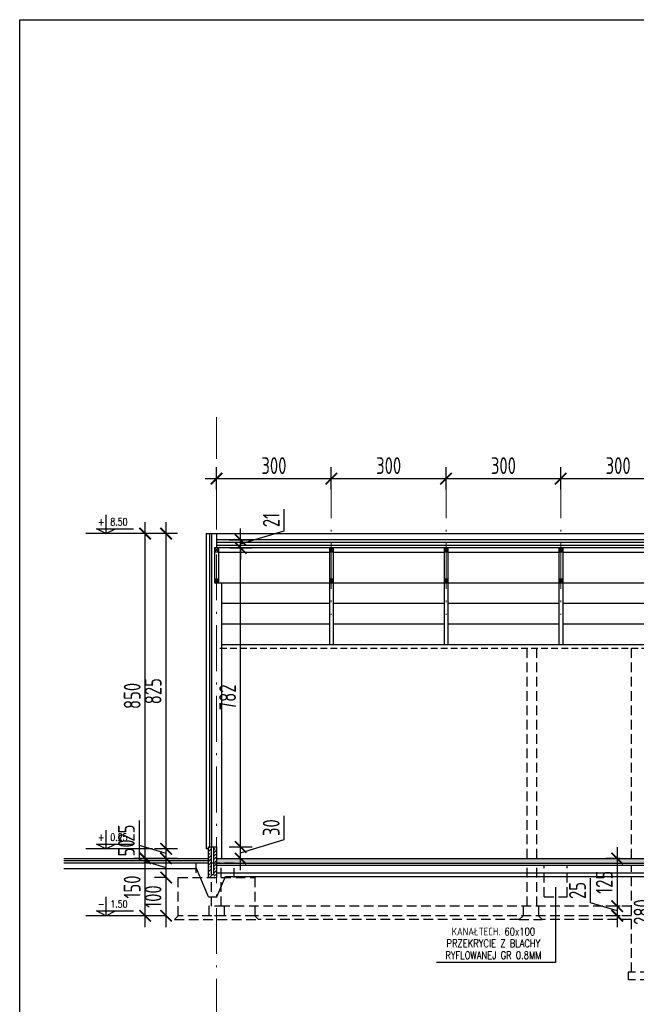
# Model space of a CAD drawing. Extents: x 153948 to 285449, y -89387 to -60195.
# Tile 101 of 108: x 279465 to 281077, y -81379 to -78803. Entities that reach past the tile are written whole.
import ezdxf
from ezdxf.enums import TextEntityAlignment as Align

# ---------------------------------------------------------------- set-up
doc = ezdxf.new("R2010")
doc.units = 0
doc.header["$LTSCALE"] = 100
doc.header["$MEASUREMENT"] = 0
doc.header["$PDMODE"] = 1
doc.linetypes.add('ACAD_ISO10W100', pattern=[18.5, 12, -3, 0.5, -3])
doc.linetypes.add('DASHED2', pattern=[0.375, 0.25, -0.125])
doc.layers.get('0').update_dxf_attribs({"linetype": 'CONTINUOUS'})
doc.layers.get('DEFPOINTS').update_dxf_attribs({"linetype": 'CONTINUOUS'})
for name, color, linetype in [('A-BUD-OP', 3, 'CONTINUOUS'), ('FUNDAM', 5, 'DASHED2'), ('GRUNT', 4, 'CONTINUOUS'), ('IZOLACJE', 3, 'CONTINUOUS'), ('K-STA', 2, 'CONTINUOUS'), ('OCIEPLENIE', 8, 'BATTING'), ('PODWALINA', 6, 'CONTINUOUS'), ('POSADZKA', 13, 'CONTINUOUS'), ('R-----OP', 2, 'CONTINUOUS'), ('R-RAM', 1, 'CONTINUOUS'), ('SZRAF', 9, 'CONTINUOUS'), ('WIDOK', 11, 'CONTINUOUS'), ('WYMIARY', 1, 'CONTINUOUS')]:
    doc.layers.add(name, color=color, linetype=linetype)
doc.layers.add('OSIE', color=8, linetype='ACAD_ISO10W100', lineweight=15)
doc.layers.add('PANELE', color=3, linetype='CONTINUOUS', lineweight=25)
doc.styles.add('DYBY-NORMALNY-0-8-N', font='ROMANS.SHX', dxfattribs={"width": 0.8})
doc.styles.add('STYLE2', font='isocp.shx', dxfattribs={"width": 0.8})
doc.linetypes.add('BATTING', pattern='A,0.0001,-0.1,[134,ltypeshp.shx,S=0.1,R=0,X=-0.1,Y=0],-0.2,[134,ltypeshp.shx,S=0.1,R=180,X=0.1,Y=0],-0.1', length=0.4001)
doc.dimstyles.new('KRESKI_100', dxfattribs={"dimscale": 20, "dimtxt": 2.2, "dimasz": 1.5, "dimexe": 1.5, "dimexo": 1.5, "dimgap": 0.6, "dimtad": 1, "dimdec": 1, "dimrnd": 0.5, "dimdsep": 46, "dimtxsty": 'STYLE2', "dimblk1": 'ARCHTICK', "dimblk2": 'ARCHTICK', "dimsah": 1, "dimcen": 2.5, "dimdle": 1.5, "dimclrd": 10, "dimclre": 10, "dimclrt": 15, "dimadec": 0, "dimazin": 0, "dimtfac": 1, "dimtdec": 1, "dimtmove": 1, "dimatfit": 3, "dimldrblk": 'ARCHTICK', "dimfxl": 1.5, "dimfxlon": 1, "dimtolj": 1, "dimtzin": 0, "dimarcsym": 0})

# ---------------------------------------------------------------- blocks, each defined once
blk = doc.blocks.new('_ARCHTICK')
at = {"color": 0, "linetype": 'ByBlock', "const_width": 0.15}
blk.add_lwpolyline([(-0.5, -0.5), (0.5, 0.5)], dxfattribs=at)
blk = doc.blocks.new('*D815')
at = {"layer": 'DEFPOINTS', "color": 0, "transparency": 16777216}
for p in [(279847.9, -81047.3), (279879.8, -81047.3), (279879.8, -81147.3)]:
    blk.add_point(p, dxfattribs=at)
at = {"layer": 'WYMIARY', "color": 10, "lineweight": -2, "transparency": 16777216}
for p, q in [((279847.9, -81177.3), (279847.9, -81017.3)), ((279849.8, -81047.3), (279817.9, -81047.3)), ((279849.8, -81147.3), (279817.9, -81147.3))]:
    blk.add_line(p, q, dxfattribs=at)
at = {"layer": 'WYMIARY', "color": 10, "lineweight": -2, "transparency": 16777216, "xscale": 30, "yscale": 30, "zscale": 30}
for p, rotation in [((279847.9, -81047.3), 90), ((279847.9, -81147.3), 270)]:
    blk.add_blockref('_ARCHTICK', p, dxfattribs=dict(at, rotation=rotation))
at = {"layer": 'WYMIARY', "color": 15, "transparency": 16777216, "insert": (279813.9, -81097.3), "char_height": 44, "attachment_point": 5, "rotation": 90, "style": 'STYLE2'}
blk.add_mtext('\\A1;100', dxfattribs=at)
blk = doc.blocks.new('*D816')
at = {"layer": 'DEFPOINTS', "color": 0, "transparency": 16777216}
for p in [(279847.9, -80997.2), (279958.8, -80997.2), (279879.8, -81047.3)]:
    blk.add_point(p, dxfattribs=at)
at = {"layer": 'WYMIARY', "color": 10, "lineweight": -2, "transparency": 16777216}
for p, q in [((279777.9, -81001.3), (279777.9, -80938.5)), ((279847.9, -81077.3), (279847.9, -80967.2)), ((279847.9, -81022.3), (279777.9, -81001.3)), ((279877.9, -80997.2), (279817.9, -80997.2))]:
    blk.add_line(p, q, dxfattribs=at)
at = {"layer": 'WYMIARY', "color": 10, "lineweight": -2, "transparency": 16777216, "xscale": 30, "yscale": 30, "zscale": 30}
for p, rotation in [((279847.9, -80997.2), 90), ((279847.9, -81047.3), 270)]:
    blk.add_blockref('_ARCHTICK', p, dxfattribs=dict(at, rotation=rotation))
at = {"layer": 'WYMIARY', "color": 15, "transparency": 16777216, "insert": (279743.9, -80969.9), "char_height": 44, "attachment_point": 5, "rotation": 90, "style": 'STYLE2'}
blk.add_mtext('\\A1;50', dxfattribs=at)
blk = doc.blocks.new('*D817')
at = {"layer": 'DEFPOINTS', "color": 0, "transparency": 16777216}
for p in [(279847.9, -80972.2), (279958.8, -80972.2), (279958.8, -80997.2)]:
    blk.add_point(p, dxfattribs=at)
at = {"layer": 'WYMIARY', "color": 10, "lineweight": -2, "transparency": 16777216}
for p, q in [((279777.9, -80963.7), (279777.9, -80898.6)), ((279847.9, -81027.2), (279847.9, -80942.2)), ((279847.9, -80984.7), (279777.9, -80963.7)), ((279877.9, -80972.2), (279817.9, -80972.2))]:
    blk.add_line(p, q, dxfattribs=at)
at = {"layer": 'WYMIARY', "color": 10, "lineweight": -2, "transparency": 16777216, "xscale": 30, "yscale": 30, "zscale": 30}
for p, rotation in [((279847.9, -80972.2), 90), ((279847.9, -80997.2), 270)]:
    blk.add_blockref('_ARCHTICK', p, dxfattribs=dict(at, rotation=rotation))
at = {"layer": 'WYMIARY', "color": 15, "transparency": 16777216, "insert": (279743.9, -80931.2), "char_height": 44, "attachment_point": 5, "rotation": 90, "style": 'STYLE2'}
blk.add_mtext('\\A1;25', dxfattribs=at)
blk = doc.blocks.new('*D818')
at = {"layer": 'DEFPOINTS', "color": 0, "transparency": 16777216}
for p in [(279847.9, -80147.7), (279952.3, -80147.7), (279958.8, -80972.2)]:
    blk.add_point(p, dxfattribs=at)
at = {"layer": 'WYMIARY', "color": 10, "lineweight": -2, "transparency": 16777216}
for p, q in [((279847.9, -81002.2), (279847.9, -80117.7)), ((279877.9, -80147.7), (279817.9, -80147.7))]:
    blk.add_line(p, q, dxfattribs=at)
at = {"layer": 'WYMIARY', "color": 10, "lineweight": -2, "transparency": 16777216, "xscale": 30, "yscale": 30, "zscale": 30}
for p, rotation in [((279847.9, -80147.7), 90), ((279847.9, -80972.2), 270)]:
    blk.add_blockref('_ARCHTICK', p, dxfattribs=dict(at, rotation=rotation))
at = {"layer": 'WYMIARY', "color": 15, "transparency": 16777216, "insert": (279813.9, -80559.9), "char_height": 44, "attachment_point": 5, "rotation": 90, "style": 'STYLE2'}
blk.add_mtext('\\A1;825', dxfattribs=at)
blk = doc.blocks.new('*D819')
at = {"layer": 'DEFPOINTS', "color": 0, "transparency": 16777216}
for p in [(279793.1, -80997.2), (279958.8, -80997.2), (279879.8, -81147.3)]:
    blk.add_point(p, dxfattribs=at)
at = {"layer": 'WYMIARY', "color": 10, "lineweight": -2, "transparency": 16777216}
for p, q in [((279793.1, -81177.3), (279793.1, -80967.2)), ((279823.1, -80997.2), (279763.1, -80997.2)), ((279823.1, -81147.3), (279763.1, -81147.3))]:
    blk.add_line(p, q, dxfattribs=at)
at = {"layer": 'WYMIARY', "color": 10, "lineweight": -2, "transparency": 16777216, "xscale": 30, "yscale": 30, "zscale": 30}
for p, rotation in [((279793.1, -80997.2), 90), ((279793.1, -81147.3), 270)]:
    blk.add_blockref('_ARCHTICK', p, dxfattribs=dict(at, rotation=rotation))
at = {"layer": 'WYMIARY', "color": 15, "transparency": 16777216, "insert": (279759.1, -81072.3), "char_height": 44, "attachment_point": 5, "rotation": 90, "style": 'STYLE2'}
blk.add_mtext('\\A1;150', dxfattribs=at)
blk = doc.blocks.new('*D820')
at = {"layer": 'DEFPOINTS', "color": 0, "transparency": 16777216}
for p in [(279793.1, -80147.7), (279952.3, -80147.7), (279958.8, -80997.2)]:
    blk.add_point(p, dxfattribs=at)
at = {"layer": 'WYMIARY', "color": 10, "lineweight": -2, "transparency": 16777216}
for p, q in [((279793.1, -81027.2), (279793.1, -80117.7)), ((279823.1, -80147.7), (279763.1, -80147.7))]:
    blk.add_line(p, q, dxfattribs=at)
at = {"layer": 'WYMIARY', "color": 10, "lineweight": -2, "transparency": 16777216, "xscale": 30, "yscale": 30, "zscale": 30}
for p, rotation in [((279793.1, -80147.7), 90), ((279793.1, -80997.2), 270)]:
    blk.add_blockref('_ARCHTICK', p, dxfattribs=dict(at, rotation=rotation))
at = {"layer": 'WYMIARY', "color": 15, "transparency": 16777216, "insert": (279759.1, -80572.4), "char_height": 44, "attachment_point": 5, "rotation": 90, "style": 'STYLE2'}
blk.add_mtext('\\A1;850', dxfattribs=at)
blk = doc.blocks.new('*D821')
at = {"layer": 'DEFPOINTS', "color": 0, "transparency": 16777216}
for p in [(281064.8, -80997.7), (281027.5, -81122.3), (281064.8, -81122.3)]:
    blk.add_point(p, dxfattribs=at)
at = {"layer": 'WYMIARY', "color": 10, "lineweight": -2, "transparency": 16777216}
for p, q in [((281027.5, -80967.7), (281027.5, -81152.3)), ((281034.8, -80997.7), (280997.5, -80997.7)), ((281034.8, -81122.3), (280997.5, -81122.3))]:
    blk.add_line(p, q, dxfattribs=at)
at = {"layer": 'WYMIARY', "color": 10, "lineweight": -2, "transparency": 16777216, "xscale": 30, "yscale": 30, "zscale": 30}
for p, rotation in [((281027.5, -80997.7), 90), ((281027.5, -81122.3), 270)]:
    blk.add_blockref('_ARCHTICK', p, dxfattribs=dict(at, rotation=rotation))
at = {"layer": 'WYMIARY', "color": 15, "transparency": 16777216, "insert": (280993.5, -81060), "char_height": 44, "attachment_point": 5, "rotation": 90, "style": 'STYLE2'}
blk.add_mtext('\\A1;125', dxfattribs=at)
blk = doc.blocks.new('*D822')
at = {"layer": 'DEFPOINTS', "color": 0, "transparency": 16777216}
for p in [(281064.8, -81122.3), (281027.5, -81147.3), (281064.8, -81147.3)]:
    blk.add_point(p, dxfattribs=at)
at = {"layer": 'WYMIARY', "color": 10, "lineweight": -2, "transparency": 16777216}
for p, q in [((280957.5, -81113.8), (280957.5, -81048.8)), ((281027.5, -81092.3), (281027.5, -81177.3)), ((281027.5, -81134.8), (280957.5, -81113.8)), ((281034.8, -81122.3), (280997.5, -81122.3)), ((281034.8, -81147.3), (280997.5, -81147.3))]:
    blk.add_line(p, q, dxfattribs=at)
at = {"layer": 'WYMIARY', "color": 10, "lineweight": -2, "transparency": 16777216, "xscale": 30, "yscale": 30, "zscale": 30}
for p, rotation in [((281027.5, -81122.3), 90), ((281027.5, -81147.3), 270)]:
    blk.add_blockref('_ARCHTICK', p, dxfattribs=dict(at, rotation=rotation))
at = {"layer": 'WYMIARY', "color": 15, "transparency": 16777216, "insert": (280923.5, -81081.3), "char_height": 44, "attachment_point": 5, "rotation": 90, "style": 'STYLE2'}
blk.add_mtext('\\A1;25', dxfattribs=at)
blk = doc.blocks.new('*D823')
at = {"layer": 'DEFPOINTS', "color": 0, "transparency": 16777216}
for p in [(281089.8, -80997.7), (281089.8, -81277.7), (281126.3, -81277.7)]:
    blk.add_point(p, dxfattribs=at)
at = {"layer": 'WYMIARY', "color": 10, "lineweight": -2, "transparency": 16777216}
for p, q in [((281126.3, -80967.7), (281126.3, -81307.7)), ((281119.8, -80997.7), (281156.3, -80997.7)), ((281119.8, -81277.7), (281156.3, -81277.7))]:
    blk.add_line(p, q, dxfattribs=at)
at = {"layer": 'WYMIARY', "color": 10, "lineweight": -2, "transparency": 16777216, "xscale": 30, "yscale": 30, "zscale": 30}
for p, rotation in [((281126.3, -80997.7), 90), ((281126.3, -81277.7), 270)]:
    blk.add_blockref('_ARCHTICK', p, dxfattribs=dict(at, rotation=rotation))
at = {"layer": 'WYMIARY', "color": 15, "transparency": 16777216, "insert": (281092.3, -81137.7), "char_height": 44, "attachment_point": 5, "rotation": 90, "style": 'STYLE2'}
blk.add_mtext('\\A1;280', dxfattribs=at)
blk = doc.blocks.new('*D827')
at = {"layer": 'DEFPOINTS', "color": 0, "transparency": 16777216}
for p in [(279979.8, -80967.3), (280042.7, -80967.3), (279992.8, -80997.7)]:
    blk.add_point(p, dxfattribs=at)
at = {"layer": 'WYMIARY', "color": 10, "lineweight": -2, "transparency": 16777216}
for p, q in [((280156.7, -80948.3), (280156.7, -80885.6)), ((280042.7, -81027.7), (280042.7, -80937.3)), ((280042.7, -80982.5), (280156.7, -80948.3)), ((280012.7, -80967.3), (280072.7, -80967.3)), ((280022.8, -80997.7), (280072.7, -80997.7))]:
    blk.add_line(p, q, dxfattribs=at)
at = {"layer": 'WYMIARY', "color": 10, "lineweight": -2, "transparency": 16777216, "xscale": 30, "yscale": 30, "zscale": 30}
for p, rotation in [((280042.7, -80967.3), 90), ((280042.7, -80997.7), 270)]:
    blk.add_blockref('_ARCHTICK', p, dxfattribs=dict(at, rotation=rotation))
at = {"layer": 'WYMIARY', "color": 15, "transparency": 16777216, "insert": (280122.7, -80916.9), "char_height": 44, "attachment_point": 5, "rotation": 90, "style": 'STYLE2'}
blk.add_mtext('\\A1;30', dxfattribs=at)
blk = doc.blocks.new('*D828')
at = {"layer": 'DEFPOINTS', "color": 0, "transparency": 16777216}
for p in [(279984.8, -80185.1), (280042.7, -80185.1), (279979.8, -80967.3)]:
    blk.add_point(p, dxfattribs=at)
at = {"layer": 'WYMIARY', "color": 10, "lineweight": -2, "transparency": 16777216}
for p, q in [((280042.7, -80997.3), (280042.7, -80155.1)), ((280014.8, -80185.1), (280072.7, -80185.1))]:
    blk.add_line(p, q, dxfattribs=at)
at = {"layer": 'WYMIARY', "color": 10, "lineweight": -2, "transparency": 16777216, "xscale": 30, "yscale": 30, "zscale": 30}
for p, rotation in [((280042.7, -80185.1), 90), ((280042.7, -80967.3), 270)]:
    blk.add_blockref('_ARCHTICK', p, dxfattribs=dict(at, rotation=rotation))
at = {"layer": 'WYMIARY', "color": 15, "transparency": 16777216, "insert": (280008.7, -80576.2), "char_height": 44, "attachment_point": 5, "rotation": 90, "style": 'STYLE2'}
blk.add_mtext('\\A1;782', dxfattribs=at)
blk = doc.blocks.new('*D829')
at = {"layer": 'DEFPOINTS', "color": 0, "transparency": 16777216}
for p in [(279979.8, -80164.1), (280042.7, -80164.1), (279984.8, -80185.1)]:
    blk.add_point(p, dxfattribs=at)
at = {"layer": 'WYMIARY', "color": 10, "lineweight": -2, "transparency": 16777216}
for p, q in [((280156.8, -80140.4), (280156.8, -80083.9)), ((280042.7, -80164.1), (280042.7, -80134.1)), ((280042.7, -80174.6), (280156.8, -80140.4)), ((280012.7, -80164.1), (280072.7, -80164.1)), ((280042.7, -80185.1), (280042.7, -80164.1)), ((280042.7, -80185.1), (280042.7, -80164.1)), ((280042.7, -80185.1), (280042.7, -80215.1))]:
    blk.add_line(p, q, dxfattribs=at)
at = {"layer": 'WYMIARY', "color": 10, "lineweight": -2, "transparency": 16777216, "xscale": 30, "yscale": 30, "zscale": 30}
for p, rotation in [((280042.7, -80164.1), 270), ((280042.7, -80185.1), 90)]:
    blk.add_blockref('_ARCHTICK', p, dxfattribs=dict(at, rotation=rotation))
at = {"layer": 'WYMIARY', "color": 15, "transparency": 16777216, "insert": (280122.8, -80112.1), "char_height": 44, "attachment_point": 5, "rotation": 90, "style": 'STYLE2'}
blk.add_mtext('\\A1;21', dxfattribs=at)
blk = doc.blocks.new('*D831')
at = {"layer": 'DEFPOINTS', "color": 0, "transparency": 16777216}
for p in [(280279.8, -80003.9), (279979.8, -80061.9), (280279.8, -80061.9)]:
    blk.add_point(p, dxfattribs=at)
at = {"layer": 'WYMIARY', "color": 10, "lineweight": -2, "transparency": 16777216}
for p, q in [((279979.8, -80031.9), (279979.8, -79973.9)), ((280279.8, -80031.9), (280279.8, -79973.9)), ((279949.8, -80003.9), (280309.8, -80003.9))]:
    blk.add_line(p, q, dxfattribs=at)
at = {"layer": 'WYMIARY', "color": 10, "lineweight": -2, "transparency": 16777216, "xscale": 30, "yscale": 30, "zscale": 30, "rotation": 180}
blk.add_blockref('_ARCHTICK', (279979.8, -80003.9), dxfattribs=at)
at = {"layer": 'WYMIARY', "color": 10, "lineweight": -2, "transparency": 16777216, "xscale": 30, "yscale": 30, "zscale": 30}
blk.add_blockref('_ARCHTICK', (280279.8, -80003.9), dxfattribs=at)
at = {"layer": 'WYMIARY', "color": 15, "transparency": 16777216, "insert": (280129.8, -79969.9), "char_height": 44, "attachment_point": 5, "style": 'STYLE2'}
blk.add_mtext('\\A1;300', dxfattribs=at)
blk = doc.blocks.new('*D832')
at = {"layer": 'DEFPOINTS', "color": 0, "transparency": 16777216}
for p in [(280579.8, -80003.9), (280279.8, -80061.9), (280579.8, -80061.9)]:
    blk.add_point(p, dxfattribs=at)
at = {"layer": 'WYMIARY', "color": 10, "lineweight": -2, "transparency": 16777216}
for p, q in [((280579.8, -80031.9), (280579.8, -79973.9)), ((280249.8, -80003.9), (280609.8, -80003.9))]:
    blk.add_line(p, q, dxfattribs=at)
at = {"layer": 'WYMIARY', "color": 10, "lineweight": -2, "transparency": 16777216, "xscale": 30, "yscale": 30, "zscale": 30, "rotation": 180}
blk.add_blockref('_ARCHTICK', (280279.8, -80003.9), dxfattribs=at)
at = {"layer": 'WYMIARY', "color": 10, "lineweight": -2, "transparency": 16777216, "xscale": 30, "yscale": 30, "zscale": 30}
blk.add_blockref('_ARCHTICK', (280579.8, -80003.9), dxfattribs=at)
at = {"layer": 'WYMIARY', "color": 15, "transparency": 16777216, "insert": (280429.8, -79969.9), "char_height": 44, "attachment_point": 5, "style": 'STYLE2'}
blk.add_mtext('\\A1;300', dxfattribs=at)
blk = doc.blocks.new('*D833')
at = {"layer": 'DEFPOINTS', "color": 0, "transparency": 16777216}
for p in [(280879.8, -80003.9), (280579.8, -80061.9), (280879.8, -80061.9)]:
    blk.add_point(p, dxfattribs=at)
at = {"layer": 'WYMIARY', "color": 10, "lineweight": -2, "transparency": 16777216}
for p, q in [((280879.8, -80031.9), (280879.8, -79973.9)), ((280549.8, -80003.9), (280909.8, -80003.9))]:
    blk.add_line(p, q, dxfattribs=at)
at = {"layer": 'WYMIARY', "color": 10, "lineweight": -2, "transparency": 16777216, "xscale": 30, "yscale": 30, "zscale": 30, "rotation": 180}
blk.add_blockref('_ARCHTICK', (280579.8, -80003.9), dxfattribs=at)
at = {"layer": 'WYMIARY', "color": 10, "lineweight": -2, "transparency": 16777216, "xscale": 30, "yscale": 30, "zscale": 30}
blk.add_blockref('_ARCHTICK', (280879.8, -80003.9), dxfattribs=at)
at = {"layer": 'WYMIARY', "color": 15, "transparency": 16777216, "insert": (280729.8, -79969.9), "char_height": 44, "attachment_point": 5, "style": 'STYLE2'}
blk.add_mtext('\\A1;300', dxfattribs=at)
blk = doc.blocks.new('*D834')
at = {"layer": 'DEFPOINTS', "color": 0, "transparency": 16777216}
for p in [(281179.8, -80003.9), (280879.8, -80061.9), (281179.8, -80061.9)]:
    blk.add_point(p, dxfattribs=at)
at = {"layer": 'WYMIARY', "color": 10, "lineweight": -2, "transparency": 16777216}
for p, q in [((281179.8, -80031.9), (281179.8, -79973.9)), ((280849.8, -80003.9), (281209.8, -80003.9))]:
    blk.add_line(p, q, dxfattribs=at)
at = {"layer": 'WYMIARY', "color": 10, "lineweight": -2, "transparency": 16777216, "xscale": 30, "yscale": 30, "zscale": 30, "rotation": 180}
blk.add_blockref('_ARCHTICK', (280879.8, -80003.9), dxfattribs=at)
at = {"layer": 'WYMIARY', "color": 10, "lineweight": -2, "transparency": 16777216, "xscale": 30, "yscale": 30, "zscale": 30}
blk.add_blockref('_ARCHTICK', (281179.8, -80003.9), dxfattribs=at)
at = {"layer": 'WYMIARY', "color": 15, "transparency": 16777216, "insert": (281029.8, -79969.9), "char_height": 44, "attachment_point": 5, "style": 'STYLE2'}
blk.add_mtext('\\A1;300', dxfattribs=at)

msp = doc.modelspace()

# ---------------------------------------------------------------- hatches: boundary and pattern name
at = {"layer": 'SZRAF'}
h = msp.add_hatch(dxfattribs=at)
h.set_pattern_fill('ANSI33', color=256, scale=50, style=0)
h.set_pattern_definition([(45, (332354.807, -76542.77), (-8.8388348, 8.8388348), []), (45, (332363.646, -76542.77), (-8.8388348, 8.8388348), [6.25, -3.125])])
h.paths.add_polyline_path([(279966.77, -80967.7), (279958.77, -80967.7), (279958.77, -80997.7), (279966.77, -80997.7)])
h.paths.add_polyline_path([(279966.77, -80997.7), (279958.77, -80997.7), (279958.77, -81009.7), (279966.77, -81009.7)])
h.paths.add_polyline_path([(279966.77, -81009.7), (279958.77, -81009.7), (279958.77, -81047.7), (279975.77, -81047.7), (279975.77, -81009.7), (279972.77, -81009.7), (279972.77, -81039.7), (279966.77, -81039.7)])
h.paths.add_polyline_path([(279975.77, -80997.7), (279972.77, -80997.7), (279972.77, -81009.7), (279975.77, -81009.7)])
h.paths.add_polyline_path([(279975.77, -80967.7), (279972.77, -80967.7), (279972.77, -80997.7), (279975.77, -80997.7)])
h.paths.add_polyline_path([(279980.77, -80967.7), (279975.77, -80967.7), (279975.77, -80997.7), (279980.77, -80997.7)])
h.paths.add_polyline_path([(279980.77, -80997.7), (279975.77, -80997.7), (279975.77, -81009.7), (279980.77, -81009.7)])
h.paths.add_polyline_path([(279980.77, -81009.7), (279975.77, -81009.7), (279975.77, -81047.7), (279980.77, -81047.7)])
h = msp.add_hatch(dxfattribs=at)
h.set_pattern_fill('ANSI33', color=256, scale=50, style=0)
h.set_pattern_definition([(45, (331683.831, -73850.217), (-8.8388348, 8.8388348), []), (45, (331692.67, -73850.217), (-8.8388348, 8.8388348), [6.25, -3.125])])
h.paths.add_polyline_path([(279980.77, -80997.7), (279980.77, -81009.7), (281779.77, -81009.7), (281779.77, -80997.7)])

# ---------------------------------------------------------------- linework, layer by layer
at = {"layer": 'A-BUD-OP'}
for p, q in [((279690.6, -80098.32), (279690.6, -80147.7)), ((279690.6, -80147.7), (279665.9, -80134.82)), ((279665.9, -80134.82), (279762.55, -80134.82)), ((279690.6, -80147.7), (279715.3, -80134.82)), ((279690.6, -80923.32), (279690.6, -80972.7)), ((279665.9, -80959.82), (279762.55, -80959.82)), ((279690.6, -80972.7), (279665.9, -80959.82)), ((279690.6, -80972.7), (279715.3, -80959.82)), ((279690.6, -81097.97), (279690.6, -81147.35)), ((279690.6, -81147.35), (279665.9, -81134.47)), ((279665.9, -81134.47), (279762.55, -81134.47)), ((279690.6, -81147.35), (279715.3, -81134.47))]:
    msp.add_line(p, q, dxfattribs=at)
at = {"layer": 'FUNDAM'}
for p, q in [((279991.77, -81122.35), (279991.77, -81014.7)), ((280791.77, -81122.35), (280791.77, -81014.7)), ((280816.77, -81122.35), (280816.77, -81014.7)), ((280836.77, -81097.7), (280836.77, -81014.7)), ((280896.77, -81097.7), (280896.77, -81014.7)), ((281064.77, -81294.7), (281064.77, -81014.7)), ((279966.77, -81122.35), (279966.77, -81047.35)), ((280836.77, -81097.7), (280896.77, -81097.7)), ((279959.27, -81122.35), (279959.27, -81147.35)), ((279999.27, -81122.35), (279959.27, -81122.35)), ((281064.77, -81122.35), (279999.27, -81122.35)), ((279999.27, -81122.35), (279999.27, -81147.35)), ((280781.27, -81122.35), (280781.27, -81147.35)), ((280821.27, -81122.35), (280821.27, -81147.35)), ((279999.27, -81147.35), (279959.27, -81147.35)), ((281064.77, -81147.35), (280079.77, -81147.35)), ((280771.27, -81157.35), (280089.77, -81157.35)), ((281064.77, -81157.35), (280831.27, -81157.35)), ((281056.27, -81294.7), (281056.27, -81314.7)), ((281449.77, -81294.7), (281056.27, -81294.7)), ((281449.77, -81314.7), (281056.27, -81314.7))]:
    msp.add_line(p, q, dxfattribs=at)
for points in [[(280025.77, -81047.7), (280025.77, -81009.7), (279925.77, -81009.7), (279925.77, -81047.7)], [(279879.77, -81147.35), (279869.77, -81157.35), (280089.77, -81157.35), (280079.77, -81147.35)], [(280781.27, -81147.35), (280771.27, -81157.35), (280831.27, -81157.35), (280821.27, -81147.35)]]:
    msp.add_lwpolyline(points, dxfattribs=at)
msp.add_lwpolyline([(279879.77, -81047.35), (280079.77, -81047.35), (280079.77, -81147.35), (279879.77, -81147.35)], close=True, dxfattribs=at)
at = {"layer": 'GRUNT'}
for p, q in [((279958.77, -81003.7), (279580.8, -81003.7)), ((279958.77, -81009.7), (279580.8, -81009.7))]:
    msp.add_line(p, q, dxfattribs=at)
at = {"layer": 'IZOLACJE', "ltscale": 0.1}
msp.add_line((285131.61, -80164.1), (279979.27, -80164.13), dxfattribs=at)
at = {"layer": 'K-STA', "ltscale": 0.1}
for p, q in [((285131.61, -80179.1), (279979.27, -80179.13)), ((279974.77, -80185.1), (279974.77, -80276.7)), ((279974.77, -80195.1), (279984.77, -80185.1)), ((279984.77, -80195.1), (279974.77, -80185.1)), ((285131.61, -80185.1), (279979.27, -80185.13)), ((279984.77, -80185.1), (279984.77, -80276.7)), ((280284.77, -80195.1), (280274.77, -80185.1)), ((280274.77, -80195.1), (280284.77, -80185.1)), ((280274.77, -80185.1), (280274.77, -80276.7)), ((280284.77, -80185.1), (280284.77, -80276.7)), ((280574.77, -80185.1), (280574.77, -80276.7)), ((280574.77, -80195.1), (280584.77, -80185.1)), ((280584.77, -80195.1), (280574.77, -80185.1)), ((280584.77, -80185.1), (280584.77, -80276.7)), ((280884.77, -80195.1), (280874.77, -80185.1)), ((280874.77, -80195.1), (280884.77, -80185.1)), ((280874.77, -80185.1), (280874.77, -80276.7)), ((280884.77, -80185.1), (280884.77, -80276.7)), ((279984.77, -80276.7), (279974.77, -80266.7)), ((279974.77, -80276.7), (279984.77, -80266.7)), ((280274.77, -80276.7), (280284.77, -80266.7)), ((280284.77, -80276.7), (280274.77, -80266.7)), ((280584.77, -80276.7), (280574.77, -80266.7)), ((280574.77, -80276.7), (280584.77, -80266.7)), ((280874.77, -80276.7), (280884.77, -80266.7)), ((280884.77, -80276.7), (280874.77, -80266.7))]:
    msp.add_line(p, q, dxfattribs=at)
at = {"layer": 'K-STA', "ltscale": 0.12}
msp.add_line((279992.77, -80276.7), (279992.77, -80997.7), dxfattribs=at)
at = {"layer": 'K-STA', "color": 8}
for p, q in [((280274.77, -80276.7), (280274.77, -80438.7)), ((280284.77, -80276.7), (280284.77, -80438.7)), ((280574.77, -80276.7), (280574.77, -80438.7)), ((280584.77, -80276.7), (280584.77, -80438.7)), ((280874.77, -80276.7), (280874.77, -80438.7)), ((280884.77, -80276.7), (280884.77, -80438.7))]:
    msp.add_line(p, q, dxfattribs=at)
at = {"layer": 'K-STA'}
for points in [[(279984.77, -80195.1), (279984.77, -80185.1), (279974.77, -80185.1), (279974.77, -80195.1)], [(280284.77, -80195.1), (280284.77, -80185.1), (280274.77, -80185.1), (280274.77, -80195.1)], [(280584.77, -80195.1), (280584.77, -80185.1), (280574.77, -80185.1), (280574.77, -80195.1)], [(280884.77, -80195.1), (280884.77, -80185.1), (280874.77, -80185.1), (280874.77, -80195.1)], [(279984.77, -80276.7), (279984.77, -80266.7), (279974.77, -80266.7), (279974.77, -80276.7)], [(280284.77, -80276.7), (280284.77, -80266.7), (280274.77, -80266.7), (280274.77, -80276.7)], [(280584.77, -80276.7), (280584.77, -80266.7), (280574.77, -80266.7), (280574.77, -80276.7)], [(280884.77, -80276.7), (280884.77, -80266.7), (280874.77, -80266.7), (280874.77, -80276.7)]]:
    msp.add_lwpolyline(points, close=True, dxfattribs=at)
at = {"layer": 'OCIEPLENIE', "ltscale": 0.12}
msp.add_line((279961.77, -80147.7), (279961.77, -80967.7), dxfattribs=at)
at = {"layer": 'OCIEPLENIE', "ltscale": 0.19}
msp.add_line((285131.61, -80171.59), (279979.27, -80171.29), dxfattribs=at)
at = {"layer": 'OSIE', "ltscale": 0.1}
for p, q in [((279979.77, -81802.19), (279979.77, -79843.26)), ((280279.77, -79987.4), (280279.77, -80360.18)), ((280279.77, -79987.4), (280279.77, -80360.18)), ((280579.77, -79987.4), (280579.77, -80360.18)), ((280579.77, -79987.4), (280579.77, -80360.18)), ((280879.77, -79987.4), (280879.77, -80360.18)), ((280879.77, -79987.4), (280879.77, -80360.18))]:
    msp.add_line(p, q, dxfattribs=at)
at = {"layer": 'PANELE', "ltscale": 0.12}
for p, q in [((279952.27, -80147.7), (279952.27, -80972.2)), ((279966.77, -80147.7), (279966.77, -80967.7)), ((279979.27, -80147.7), (279979.27, -80185.13))]:
    msp.add_line(p, q, dxfattribs=at)
at = {"layer": 'PANELE'}
for p, q in [((279952.27, -80147.7), (279979.27, -80147.7)), ((279958.77, -80972.2), (279952.27, -80972.2))]:
    msp.add_line(p, q, dxfattribs=at)
at = {"layer": 'PODWALINA', "ltscale": 0.5}
for p, q in [((279958.77, -81047.35), (279958.77, -80967.35)), ((279966.77, -81039.35), (279966.77, -80967.35)), ((279972.77, -81039.35), (279972.77, -80967.35)), ((279980.77, -81047.35), (279980.77, -80967.35))]:
    msp.add_line(p, q, dxfattribs=at)
at = {"layer": 'PODWALINA'}
for p, q in [((279958.77, -80967.35), (279980.77, -80967.35)), ((279958.77, -81047.35), (279980.77, -81047.35)), ((279966.77, -81039.7), (279972.77, -81039.7))]:
    msp.add_line(p, q, dxfattribs=at)
at = {"layer": 'POSADZKA'}
for p, q in [((279580.8, -80997.2), (279958.77, -80997.2)), ((279980.77, -80997.7), (285131.61, -80997.7))]:
    msp.add_line(p, q, dxfattribs=at)
at = {"layer": 'POSADZKA', "color": 2}
for p, q in [((279580.8, -81023.45), (279927.62, -81023.45)), ((279958.77, -81097.7), (279927.62, -81023.45)), ((279980.77, -81034.7), (285131.61, -81034.7)), ((279980.77, -81097.7), (280003, -81044.7)), ((280003, -81044.7), (285131.61, -81044.7)), ((279958.77, -81097.7), (279980.77, -81097.7))]:
    msp.add_line(p, q, dxfattribs=at)
at = {"layer": 'POSADZKA', "color": 1}
for p, q in [((279980.77, -81009.7), (285131.61, -81009.7)), ((279980.77, -81014.7), (285131.61, -81014.7))]:
    msp.add_line(p, q, dxfattribs=at)
at = {"layer": 'R-----OP', "color": 1, "ltscale": 0.1}
for p, q in [((280866.43, -81072.68), (280866.43, -81270.09)), ((280866.43, -81270.09), (280554.82, -81270.09))]:
    msp.add_line(p, q, dxfattribs=at)
at = {"layer": 'R-RAM'}
msp.add_lwpolyline([(279465.08, -78803.27), (285449.45, -78803.27), (285449.45, -82710.94), (279465.08, -82710.94)], close=True, dxfattribs=at)
at = {"layer": 'WIDOK', "ltscale": 0.12}
msp.add_line((279979.27, -80147.7), (285131.61, -80147.7), dxfattribs=at)
at = {"layer": 'WIDOK'}
for p, q in [((280274.77, -80196.7), (279984.77, -80196.7)), ((280574.77, -80196.7), (280284.77, -80196.7)), ((280874.77, -80196.7), (280584.77, -80196.7)), ((280874.77, -80196.7), (280584.77, -80196.7)), ((281174.77, -80196.7), (280884.77, -80196.7)), ((279984.77, -80276.7), (285131.61, -80276.7))]:
    msp.add_line(p, q, dxfattribs=at)
at = {"layer": 'WIDOK', "color": 8}
for p, q in [((280274.77, -80330.7), (279992.77, -80330.7)), ((280574.77, -80330.7), (280284.77, -80330.7)), ((280874.77, -80330.7), (280584.77, -80330.7)), ((281174.77, -80330.7), (280884.77, -80330.7)), ((280274.77, -80384.7), (279992.77, -80384.7)), ((280574.77, -80384.7), (280284.77, -80384.7)), ((280874.77, -80384.7), (280584.77, -80384.7)), ((281174.77, -80384.7), (280884.77, -80384.7)), ((281449.77, -80438.7), (279992.77, -80438.7))]:
    msp.add_line(p, q, dxfattribs=at)
at = {"layer": 'WIDOK', "color": 8, "linetype": 'DASHED2'}
for p, q in [((280791.77, -80997.7), (280791.77, -80438.7)), ((280816.77, -80997.7), (280816.77, -80438.7)), ((281064.77, -80997.7), (281064.77, -80438.7))]:
    msp.add_line(p, q, dxfattribs=at)
at = {"layer": 'WIDOK', "color": 3, "linetype": 'DASHED2', "ltscale": 0.7}
msp.add_line((279988.77, -80447.7), (285131.61, -80447.7), dxfattribs=at)
at = {"layer": 'WYMIARY', "ltscale": 0.12}
for p, q in [((279812.3, -80147.7), (279637.56, -80147.7)), ((279812.3, -80972.7), (279637.56, -80972.7)), ((279812.3, -81147.35), (279637.56, -81147.35))]:
    msp.add_line(p, q, dxfattribs=at)

# ---------------------------------------------------------------- texts
at = {"layer": 'A-BUD-OP', "style": 'DYBY-NORMALNY-0-8-N', "width": 0.8}
for s, p in [('+', (279669.78, -80126.32)), ('8.50', (279702, -80126.32)), ('+', (279669.78, -80951.32)), ('0.25', (279702, -80951.32)), ('1.50', (279702, -81125.97)), ('-', (279669.78, -81125.97))]:
    msp.add_text(s, height=18.75, dxfattribs=at).set_placement(p)
at = {"layer": 'R-----OP', "color": 2, "style": 'DYBY-NORMALNY-0-8-N', "width": 0.8}
for s, p in [('KANAŁTECH. 60x100', (280703.68, -81188.74)), ('PRZEKRYCIE Z BLACHY', (280703.68, -81219.65)), ('RYFLOWANEJ GR 0.8MM', (280703.68, -81250.57))]:
    msp.add_text(s, height=20, dxfattribs=at).set_placement(p, align=Align.MIDDLE)

# ---------------------------------------------------------------- dimensions: what is measured, and where the dimension line sits
at = {"layer": 'WYMIARY'}
dim = msp.add_linear_dim(base=(280279.77, -80003.89), p1=(279979.77, -80061.94), p2=(280279.77, -80061.94), dimstyle='KRESKI_100', dxfattribs=at)
dim.commit()
dim.dimension.update_dxf_attribs({"geometry": '*D831', "text_midpoint": (280129.77, -79969.89)})
for base, p1, p2, picture, middle in [((280579.77, -80003.89), (280279.77, -80061.94), (280579.77, -80061.94), '*D832', (280429.77, -79969.89)), ((280879.77, -80003.89), (280579.77, -80061.94), (280879.77, -80061.94), '*D833', (280729.77, -79969.89)), ((281179.77, -80003.89), (280879.77, -80061.94), (281179.77, -80061.94), '*D834', (281029.77, -79969.89))]:
    dim = msp.add_linear_dim(base=base, p1=p1, p2=p2, dimstyle='KRESKI_100', override={"dimse1": 1}, dxfattribs=at)
    dim.commit()
    dim.dimension.update_dxf_attribs({"geometry": picture, "text_midpoint": middle})
for base, p1, p2, picture, middle in [((280042.75, -80164.13), (279984.77, -80185.13), (279979.77, -80164.13), '*D829', (280122.76, -80128.43)), ((280042.75, -80185.13), (279979.77, -80967.35), (279984.77, -80185.13), '*D828', (280008.75, -80576.24)), ((279847.93, -80972.2), (279958.77, -80997.2), (279958.77, -80972.2), '*D817', (279743.92, -80951.7)), ((279847.9312, -80997.1977), (279879.7693, -81047.3475), (279958.7693, -80997.1977), '*D816', (279743.9312, -80989.2726))]:
    dim = msp.add_linear_dim(base=base, p1=p1, p2=p2, angle=90, dimstyle='KRESKI_100', override={"dimse1": 1}, dxfattribs=at)
    dim.commit()
    dim.dimension.update_dxf_attribs({"geometry": picture, "text_midpoint": middle})
for base, p1, text, picture, middle in [((279793.06, -80147.7), (279958.77, -80997.2), '850', '*D820', (279759.06, -80572.45)), ((279847.93, -80147.7), (279958.77, -80972.2), '825', '*D818', (279813.93, -80559.95))]:
    dim = msp.add_linear_dim(base=base, p1=p1, p2=(279952.27, -80147.7), angle=90, text=text, dimstyle='KRESKI_100', override={"dimse1": 1}, dxfattribs=at)
    dim.commit()
    dim.dimension.update_dxf_attribs({"geometry": picture, "text_midpoint": middle})
for base, p1, p2, text, picture, middle in [((280042.75, -80967.35), (279992.77, -80997.7), (279979.77, -80967.35), '30', '*D827', (280122.75, -80936.32)), ((281027.52, -81122.35), (281064.77, -80997.7), (281064.77, -81122.35), '125', '*D821', (280993.52, -81060.02))]:
    dim = msp.add_linear_dim(base=base, p1=p1, p2=p2, angle=90, text=text, dimstyle='KRESKI_100', dxfattribs=at)
    dim.commit()
    dim.dimension.update_dxf_attribs({"geometry": picture, "text_midpoint": middle})
for base, p1, p2, picture, middle in [((279793.0641, -80997.1977), (279879.7693, -81147.3475), (279958.7693, -80997.1977), '*D819', (279759.0641, -81072.2726)), ((281126.28, -81277.7), (281089.77, -80997.7), (281089.77, -81277.7), '*D823', (281092.27, -81137.7)), ((279847.93, -81047.35), (279879.77, -81147.35), (279879.77, -81047.35), '*D815', (279813.93, -81097.35)), ((281027.52, -81147.35), (281064.77, -81122.35), (281064.77, -81147.35), '*D822', (280923.51, -81101.85))]:
    dim = msp.add_linear_dim(base=base, p1=p1, p2=p2, angle=90, dimstyle='KRESKI_100', dxfattribs=at)
    dim.commit()
    dim.dimension.update_dxf_attribs({"geometry": picture, "text_midpoint": middle})

doc.saveas('drawing.dxf')
